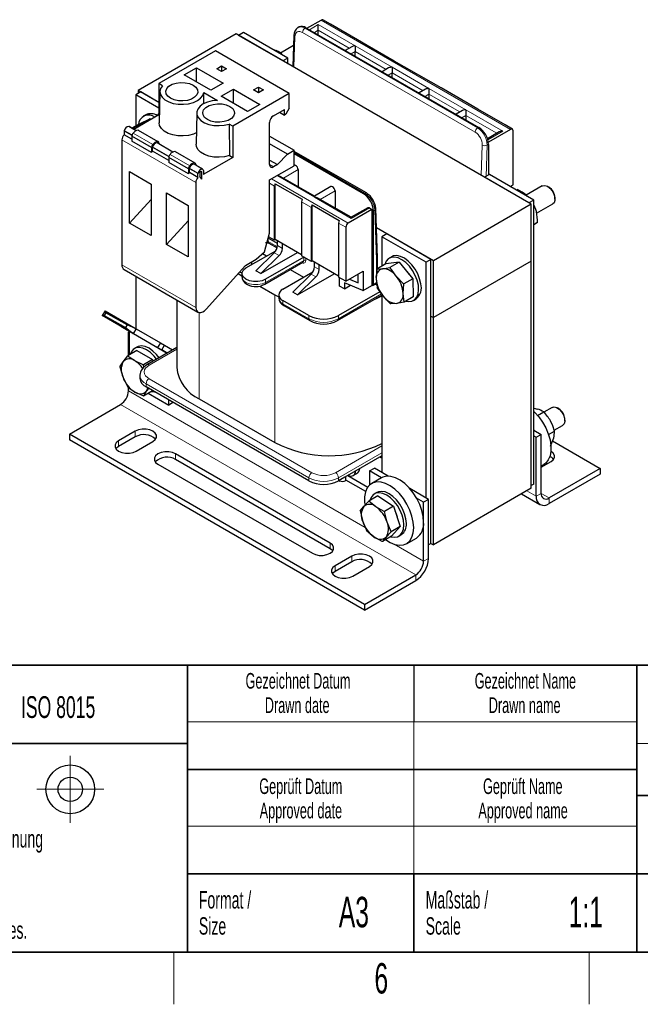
# Model space of a CAD drawing. Header units: millimetres. Extents: x 5 to 418, y 2 to 292.
# Tile 4 of 7: x 247 to 318, y 6 to 119. Entities that reach past the tile are written whole.
import ezdxf

# ---------------------------------------------------------------- set-up
doc = ezdxf.new("R2010")
doc.units = ezdxf.units.MM
doc.layers.add('SLD-0', color=7, linetype='Continuous')
doc.styles.add('SLDTEXTSTYLE0', font='TXT', dxfattribs={"width": 0.605})

# ---------------------------------------------------------------- blocks, each defined once
blk = doc.blocks.new('SW_NOTE_0_4')
at = {"layer": 'SLD-0', "color": 0, "char_height": 1.8, "attachment_point": 2, "style": 'SLDTEXTSTYLE0'}
for s, insert in [('Gezeichnet Name', (9.7, 2.32)), ('Drawn name', (9.62, -0.48))]:
    blk.add_mtext(s, dxfattribs=dict(at, insert=insert))
blk = doc.blocks.new('SW_NOTE_0_5')
at = {"layer": 'SLD-0', "color": 0, "char_height": 1.8, "attachment_point": 2, "style": 'SLDTEXTSTYLE0'}
for s, insert in [('Gezeichnet Datum', (10.04, 2.32)), ('Drawn date', (9.95, -0.48))]:
    blk.add_mtext(s, dxfattribs=dict(at, insert=insert))
blk = doc.blocks.new('SW_NOTE_0_6')
at = {"layer": 'SLD-0', "color": 0, "char_height": 2, "attachment_point": 1, "style": 'SLDTEXTSTYLE0'}
for s, insert in [('Maßstab /', (0, 2.58)), ('Scale', (0, -0.42))]:
    blk.add_mtext(s, dxfattribs=dict(at, insert=insert))
blk = doc.blocks.new('SW_NOTE_0_7')
at = {"layer": 'SLD-0', "color": 0, "char_height": 1.8, "attachment_point": 2, "style": 'SLDTEXTSTYLE0'}
for s, insert in [('Geprüft Datum', (7.96, 2.32)), ('Approved date', (7.97, -0.48))]:
    blk.add_mtext(s, dxfattribs=dict(at, insert=insert))
blk = doc.blocks.new('SW_NOTE_0_8')
at = {"layer": 'SLD-0', "color": 0, "char_height": 2, "attachment_point": 1, "style": 'SLDTEXTSTYLE0'}
for s, insert in [('Format /', (0, 2.58)), ('Size', (0, -0.42))]:
    blk.add_mtext(s, dxfattribs=dict(at, insert=insert))
blk = doc.blocks.new('SW_NOTE_0_9')
at = {"layer": 'SLD-0', "color": 0, "char_height": 2, "attachment_point": 1, "style": 'SLDTEXTSTYLE0'}
for s, insert in [('Keine Maße aus der Zeichnung', (0, 2.58)), ('abnehmen. / Do not scale.', (0, -0.92)), ('Alle Maße in Millimeter. /', (0, -4.42)), ('All dimensions in millimetres.', (0, -7.92))]:
    blk.add_mtext(s, dxfattribs=dict(at, insert=insert))
blk = doc.blocks.new('SW_NOTE_0_14')
at = {"layer": 'SLD-0', "color": 0, "char_height": 1.8, "attachment_point": 2, "style": 'SLDTEXTSTYLE0'}
for s, insert in [('Geprüft Name', (7.62, 2.32)), ('Approved name', (7.65, -0.48))]:
    blk.add_mtext(s, dxfattribs=dict(at, insert=insert))

msp = doc.modelspace()

# ---------------------------------------------------------------- linework, layer by layer
at = {"color": 7, "linetype": 'Continuous', "lineweight": 25}
for p, q in [((280.057, 118.255), (281.698, 119.202)), ((282.746, 118.732), (281.898, 119.222)), ((279.144, 118.4), (278.989, 118.31)), ((279.944, 118.321), (299.8, 106.858)), ((281.358, 117.504), (281.358, 118.027)), ((285.856, 116.937), (282.744, 118.733)), ((271.911, 117.602), (260.654, 111.103)), ((305.853, 98.008), (271.911, 117.602)), ((272.76, 117.765), (272.194, 117.438)), ((277.285, 114.499), (272.194, 117.438)), ((277.851, 114.826), (272.76, 117.765)), ((278.541, 117.427), (278.429, 113.839)), ((286.989, 116.283), (285.858, 116.936)), ((269.536, 115.644), (263.03, 111.889)), ((278.021, 110.746), (269.536, 115.644)), ((278.505, 116.262), (277.005, 115.396)), ((285.201, 116.135), (284.466, 115.71)), ((285.601, 115.055), (285.601, 115.577)), ((290.098, 114.488), (286.987, 116.284)), ((277.269, 115.162), (277.286, 115.172)), ((277.851, 114.826), (277.285, 114.499)), ((277.851, 114.173), (277.851, 114.826)), ((291.232, 113.834), (290.1, 114.487)), ((265.941, 112.883), (267.358, 113.701)), ((267.358, 113.701), (270.412, 111.938)), ((267.358, 112.065), (267.358, 113.701)), ((269.677, 113.603), (270.243, 113.93)), ((270.243, 113.277), (269.677, 113.603)), ((270.243, 113.93), (270.808, 113.603)), ((270.243, 113.93), (270.243, 113.277)), ((270.808, 113.603), (270.243, 113.277)), ((289.444, 113.686), (288.708, 113.261)), ((294.341, 112.039), (291.23, 113.835)), ((268.995, 111.12), (265.941, 112.883)), ((289.844, 112.606), (289.844, 113.128)), ((263.03, 109.731), (260.654, 111.103)), ((260.654, 111.103), (260.654, 110.776)), ((263.442, 111.651), (263.03, 111.889)), ((263.03, 111.889), (263.03, 108.296)), ((263.138, 110.976), (263.061, 107.384)), ((270.412, 111.938), (268.995, 111.12)), ((270.183, 110.434), (271.6, 111.252)), ((271.6, 111.252), (274.655, 109.488)), ((271.6, 109.616), (271.6, 111.252)), ((273.92, 111.154), (274.485, 111.48)), ((274.485, 110.827), (273.92, 111.154)), ((274.485, 111.48), (275.051, 111.154)), ((274.485, 111.48), (274.485, 110.827)), ((275.051, 111.154), (274.485, 110.827)), ((293.686, 111.236), (292.951, 110.812)), ((295.474, 111.385), (294.343, 112.038)), ((298.584, 109.59), (295.472, 111.386)), ((260.937, 110.94), (260.371, 110.613)), ((260.371, 110.613), (260.371, 107.012)), ((263.03, 109.078), (260.371, 110.613)), ((263.03, 109.731), (260.937, 110.94)), ((268.18, 110.875), (269.76, 109.963)), ((268.206, 109.556), (268.18, 110.875)), ((273.238, 108.67), (270.183, 110.434)), ((278.021, 110.746), (271.515, 106.99)), ((278.021, 109.047), (278.021, 110.746)), ((294.086, 110.679), (294.086, 110.157)), ((274.655, 109.488), (273.238, 108.67)), ((276.211, 108.198), (277.455, 108.917)), ((277.455, 108.263), (277.455, 108.917)), ((278.021, 109.047), (277.625, 108.361)), ((297.929, 108.787), (297.194, 108.363)), ((299.717, 108.935), (298.586, 109.588)), ((302.826, 107.14), (299.715, 108.936)), ((263.03, 108.296), (260.138, 106.626)), ((262.022, 107.832), (260.696, 107.199)), ((262.022, 107.832), (260.978, 107.23)), ((261.517, 108.302), (261.234, 108.139)), ((262.022, 107.832), (262.1, 107.759)), ((263.03, 108.296), (263.08, 108.267)), ((267.38, 108.527), (267.303, 104.934)), ((276.889, 108.59), (277.455, 108.263)), ((277.625, 108.361), (277.455, 108.263)), ((298.329, 108.23), (298.329, 107.707)), ((259.941, 105.948), (259.044, 106.466)), ((260.405, 106.472), (259.598, 106.938)), ((260.696, 107.199), (259.921, 106.752)), ((259.95, 106.734), (260.227, 106.862)), ((260.227, 106.862), (260.978, 107.23)), ((260.654, 106.521), (260.64, 106.523)), ((262.964, 105.201), (260.701, 106.507)), ((261.043, 107.148), (260.978, 107.23)), ((271.515, 106.99), (271.104, 107.228)), ((271.104, 107.228), (271.161, 103.602)), ((271.515, 106.99), (271.515, 103.397)), ((275.758, 102.58), (275.758, 107.414)), ((303.477, 106.63), (300.912, 105.149)), ((303.677, 106.649), (302.828, 107.139)), ((303.76, 100.261), (303.76, 106.466)), ((258.788, 105.42), (258.788, 91.048)), ((259.042, 106.432), (259.042, 105.994)), ((259.919, 105.487), (259.042, 105.994)), ((262.182, 104.545), (259.919, 105.851)), ((259.919, 105.851), (259.919, 105.28)), ((275.758, 105.862), (278.587, 104.23)), ((302.172, 106.338), (300.811, 105.553)), ((262.182, 103.974), (259.919, 105.28)), ((262.182, 104.545), (262.182, 103.974)), ((262.295, 104.116), (262.295, 104.554)), ((264.184, 103.499), (262.297, 104.588)), ((264.647, 104.023), (262.851, 105.06)), ((262.902, 105.216), (262.917, 105.215)), ((263.03, 105.054), (263.03, 104.956)), ((277.818, 103.786), (275.758, 104.975)), ((277.818, 103.786), (278.587, 104.23)), ((278.587, 102.45), (278.587, 104.23)), ((300.931, 104.899), (300.931, 101.371)), ((264.162, 103.038), (262.295, 104.116)), ((266.424, 102.096), (264.162, 103.402)), ((264.162, 103.402), (264.162, 102.831)), ((264.897, 104.072), (264.882, 104.074)), ((267.207, 102.751), (264.944, 104.058)), ((271.515, 103.397), (268.206, 101.487)), ((271.161, 103.602), (271.515, 103.397)), ((275.758, 103.103), (276.663, 102.58)), ((277.818, 103.786), (276.663, 102.58)), ((286.886, 99.308), (278.587, 104.099)), ((286.563, 99.217), (278.587, 103.821)), ((266.424, 101.524), (264.162, 102.831)), ((266.424, 102.096), (266.424, 101.524)), ((266.537, 101.667), (266.537, 102.105)), ((267.529, 101.567), (266.539, 102.139)), ((268.083, 102.039), (267.093, 102.611)), ((267.145, 102.767), (267.16, 102.766)), ((267.273, 102.605), (267.273, 102.507)), ((275.758, 100.817), (278.587, 102.45)), ((276.663, 102.58), (276.211, 102.319)), ((279.039, 101.992), (279.039, 100.038)), ((259.664, 101.774), (262.153, 100.337)), ((259.664, 95.842), (259.664, 101.774)), ((267.527, 101.095), (266.537, 101.667)), ((267.527, 101.095), (267.527, 101.534)), ((267.725, 101.629), (267.725, 101.209)), ((267.952, 100.887), (267.725, 101.209)), ((267.952, 100.887), (267.952, 101.76)), ((268.15, 101.893), (268.15, 101.52)), ((275.758, 94.676), (275.758, 100.817)), ((280.906, 98.96), (277.063, 101.178)), ((301.044, 101.437), (300.479, 101.11)), ((305.57, 98.171), (300.479, 101.11)), ((306.135, 98.498), (301.044, 101.437)), ((262.153, 100.337), (262.153, 94.405)), ((267.273, 100.521), (267.273, 86.149)), ((276.324, 93.893), (276.324, 100.098)), ((276.409, 100.38), (279.52, 98.584)), ((276.409, 93.942), (276.409, 100.38)), ((282.799, 100.053), (280.906, 98.96)), ((303.421, 100.065), (303.76, 100.261)), ((304.169, 99.633), (304.274, 99.693)), ((307.116, 100.122), (305.269, 99.056)), ((307.889, 99.962), (307.716, 100.063)), ((259.664, 95.842), (262.153, 98.561)), ((263.907, 99.325), (266.396, 97.888)), ((263.907, 93.393), (263.907, 99.325)), ((285.148, 96.511), (281.306, 98.729)), ((283.282, 99.543), (283.282, 97.588)), ((305.427, 98.907), (305.289, 99.04)), ((308.564, 98.593), (308.564, 98.793)), ((266.396, 97.888), (266.396, 91.956)), ((279.435, 98.302), (279.435, 92.096)), ((280.566, 91.443), (280.566, 97.649)), ((280.651, 97.931), (283.763, 96.135)), ((280.651, 91.492), (280.651, 97.931)), ((287.524, 97.42), (284.809, 95.853)), ((287.042, 97.604), (285.148, 96.511)), ((287.242, 97.584), (287.524, 97.42)), ((287.524, 97.42), (287.524, 88.669)), ((288.151, 91.805), (287.965, 97.523)), ((305.853, 98.008), (294.595, 91.509)), ((306.135, 98.498), (305.57, 98.171)), ((305.853, 91.475), (305.853, 98.008)), ((306.135, 65.836), (306.135, 98.498)), ((306.457, 96.97), (308.316, 98.044)), ((287.694, 88.824), (287.694, 97.257)), ((262.153, 94.405), (259.664, 95.842)), ((263.907, 93.393), (266.396, 96.112)), ((283.678, 95.853), (283.678, 89.647)), ((284.526, 95.363), (284.526, 89.157)), ((294.595, 91.509), (288.038, 95.295)), ((306.135, 95.692), (306.561, 95.937)), ((275.193, 92.558), (275.758, 94.676)), ((276.663, 93.5), (275.607, 94.11)), ((276.324, 93.893), (275.652, 94.28)), ((289.221, 94.612), (288.656, 94.285)), ((288.656, 94.285), (288.656, 90.893)), ((293.747, 91.346), (288.656, 94.285)), ((294.313, 91.672), (289.221, 94.612)), ((266.396, 91.956), (263.907, 93.393)), ((275.306, 93.626), (275.457, 93.613)), ((275.688, 93.529), (276.619, 92.991)), ((276.409, 93.942), (276.324, 93.893)), ((279.435, 92.194), (276.409, 93.942)), ((276.663, 93.269), (276.663, 93.795)), ((277.229, 92.942), (277.229, 93.468)), ((273.043, 90.692), (276.475, 92.673)), ((274.174, 90.365), (276.284, 92.433)), ((274.231, 91.704), (275.193, 92.558)), ((274.74, 90.039), (278.955, 92.472)), ((274.74, 90.039), (276.85, 92.106)), ((274.944, 92.337), (275.419, 92.063)), ((279.69, 91.916), (275.306, 89.385)), ((280.566, 91.443), (279.435, 92.096)), ((288.151, 90.601), (288.151, 91.801)), ((289.801, 91.974), (289.519, 91.811)), ((268.48, 85.958), (272.986, 90.986)), ((272.986, 90.986), (274.231, 91.704)), ((273.721, 91.083), (273.721, 91.41)), ((275.206, 88.806), (279.59, 91.337)), ((280.651, 91.492), (280.566, 91.443)), ((283.678, 89.745), (280.651, 91.492)), ((280.906, 91.345), (280.651, 91.492)), ((280.906, 90.819), (280.906, 91.345)), ((281.472, 90.493), (281.472, 91.019)), ((289.114, 91.158), (288.071, 90.555)), ((288.071, 90.555), (288.749, 90.603)), ((288.749, 90.603), (289.603, 90.753)), ((290.647, 91.355), (289.114, 91.158)), ((290.647, 91.355), (289.603, 90.753)), ((290.647, 91.355), (292.225, 89.453)), ((294.313, 91.672), (293.747, 91.346)), ((293.747, 64.237), (293.747, 91.346)), ((294.313, 59.011), (294.313, 91.672)), ((294.595, 84.977), (294.595, 91.509)), ((305.853, 91.475), (294.595, 84.977)), ((305.853, 65.346), (305.853, 91.475)), ((259.036, 90.498), (267.521, 85.6)), ((260.371, 89.727), (260.371, 83.721)), ((272.137, 90.039), (272.574, 89.786)), ((272.574, 90.039), (272.574, 89.679)), ((274.74, 90.039), (274.174, 90.365)), ((277.285, 88.242), (280.717, 90.224)), ((278.133, 90.496), (279.661, 89.614)), ((278.417, 87.916), (280.526, 89.984)), ((278.983, 87.589), (283.197, 90.022)), ((278.983, 87.589), (281.092, 89.657)), ((284.526, 89.157), (283.678, 89.647)), ((283.791, 88.602), (283.791, 89.582)), ((284.526, 89.157), (286.506, 90.3)), ((285.94, 88.979), (285.94, 89.974)), ((286.506, 90.3), (286.506, 88.081)), ((288.071, 90.555), (288.006, 89.455)), ((274.634, 88.597), (276.38, 87.589)), ((284.357, 88.275), (283.791, 88.602)), ((286.479, 88.091), (284.357, 88.994)), ((284.357, 88.994), (284.357, 88.275)), ((284.357, 88.275), (285.073, 88.689)), ((284.948, 89.401), (285.94, 88.979)), ((286.506, 88.081), (287.524, 88.669)), ((287.628, 88.678), (287.967, 88.874)), ((287.906, 88.838), (288.085, 88.735)), ((288.006, 89.455), (288.116, 88.456)), ((291.116, 87.75), (291.181, 88.85)), ((292.225, 89.453), (291.181, 88.85)), ((292.225, 89.453), (292.27, 87.353)), ((276.38, 87.589), (276.817, 87.354)), ((276.817, 87.589), (276.817, 87.23)), ((278.983, 87.589), (278.417, 87.916)), ((283.578, 84.626), (288.656, 87.558)), ((288.449, 87.96), (283.678, 85.205)), ((288.656, 87.676), (288.656, 67.176)), ((291.226, 86.75), (291.116, 87.75)), ((292.27, 87.353), (291.226, 86.75)), ((265.091, 87.003), (265.091, 79.226)), ((280.284, 85.205), (277.285, 86.936)), ((277.385, 86.357), (280.383, 84.626)), ((290.372, 86.601), (289.694, 86.553)), ((291.226, 86.75), (290.372, 86.601)), ((292.318, 86.961), (292.601, 87.124)), ((256.837, 85.762), (256.517, 85.207)), ((256.517, 85.207), (256.753, 85.234)), ((260.081, 83.15), (256.517, 85.207)), ((259.317, 83.591), (256.517, 85.207)), ((256.932, 85.544), (256.753, 85.234)), ((256.753, 85.234), (259.186, 83.83)), ((256.837, 85.762), (260.401, 83.704)), ((256.932, 85.544), (256.837, 85.762)), ((259.365, 84.14), (256.932, 85.544)), ((294.313, 85.14), (294.595, 84.977)), ((294.595, 58.848), (294.595, 84.977)), ((259.636, 83.406), (258.836, 83.868)), ((258.836, 83.868), (259.317, 83.591)), ((258.836, 83.868), (258.836, 83.868)), ((259.365, 84.14), (259.186, 83.83)), ((259.186, 83.83), (260.081, 83.15)), ((260.401, 83.704), (259.365, 84.14)), ((259.636, 83.406), (259.523, 83.341)), ((259.523, 80.622), (259.523, 83.341)), ((259.636, 83.275), (259.523, 83.341)), ((259.636, 83.406), (263.993, 80.891)), ((259.636, 80.687), (259.636, 83.406)), ((260.401, 83.704), (260.081, 83.15)), ((260.081, 83.15), (262.881, 81.533)), ((260.401, 83.704), (263.201, 82.087)), ((260.499, 81.585), (260.216, 81.422)), ((263.201, 82.087), (262.881, 81.533)), ((262.881, 81.533), (263.362, 81.256)), ((263.201, 82.087), (263.682, 81.81)), ((263.362, 81.256), (263.682, 81.81)), ((263.682, 81.81), (264.614, 81.271)), ((258.911, 79.889), (259.448, 80.579)), ((260.492, 81.181), (259.448, 80.579)), ((260.492, 81.181), (262.288, 80.144)), ((265.091, 81.526), (261.659, 79.544)), ((263.993, 80.891), (263.362, 81.256)), ((264.614, 81.271), (264.614, 81.25)), ((258.55, 79.301), (258.911, 79.889)), ((258.55, 79.301), (258.911, 78.093)), ((262.288, 80.144), (261.244, 79.542)), ((261.318, 79.295), (261.244, 79.542)), ((262.288, 80.144), (262.363, 79.951)), ((260.856, 78.345), (260.856, 77.985)), ((258.911, 78.093), (259.448, 76.986)), ((280.284, 66.196), (261.559, 77.006)), ((259.523, 76.547), (259.523, 76.925)), ((262.288, 76.552), (261.244, 75.949)), ((261.606, 76.537), (261.244, 75.949)), ((261.843, 76.842), (261.606, 76.537)), ((261.807, 76.274), (264.162, 74.915)), ((262.288, 76.552), (262.305, 76.575)), ((252.735, 71.583), (258.618, 74.979)), ((264.162, 74.915), (264.162, 75.503)), ((264.614, 75.176), (264.162, 74.915)), ((264.614, 75.242), (264.614, 75.176)), ((267.669, 75.634), (276.38, 70.605)), ((306.135, 74.55), (306.547, 74.46)), ((306.57, 73.721), (307.279, 74.13)), ((308.247, 74.646), (307.304, 74.101)), ((309.021, 74.486), (308.847, 74.586)), ((308.496, 72.019), (309.447, 72.567)), ((309.696, 73.117), (309.696, 73.317)), ((286.676, 51.989), (252.735, 71.583)), ((252.735, 71.583), (252.735, 70.93)), ((260.315, 71.91), (258.392, 70.799)), ((306.135, 72.088), (306.175, 72.019)), ((306.135, 72.042), (306.984, 71.552)), ((306.135, 71.388), (306.418, 71.225)), ((306.418, 71.225), (306.984, 71.552)), ((306.984, 64.758), (306.984, 71.552)), ((307.829, 71.515), (308.53, 71.92)), ((286.676, 51.336), (252.735, 70.93)), ((260.315, 71.256), (258.392, 70.146)), ((260.428, 69.624), (262.351, 70.734)), ((306.418, 64.432), (306.418, 71.225)), ((308.288, 70.797), (313.772, 67.632)), ((282.716, 59.043), (264.954, 69.297)), ((262.917, 68.122), (280.68, 57.867)), ((282.716, 58.39), (264.954, 68.644)), ((288.656, 69.07), (284.413, 66.621)), ((288.656, 68.809), (288.429, 68.939)), ((306.984, 67.762), (308.115, 68.415)), ((306.984, 67.912), (307.287, 68.087)), ((284.752, 66.816), (287.055, 65.487)), ((285.381, 66.806), (285.777, 67.034)), ((287.242, 67.339), (287.807, 67.666)), ((288.616, 66.546), (287.242, 67.339)), ((287.242, 67.339), (287.242, 65.706)), ((289.403, 66.745), (287.807, 67.666)), ((313.772, 67.632), (307.889, 64.235)), ((313.772, 66.979), (307.889, 63.582)), ((313.772, 67.632), (313.772, 66.979)), ((284.413, 66.621), (283.678, 66.196)), ((283.734, 66.229), (283.847, 66.164)), ((286.806, 64.978), (284.526, 66.294)), ((284.53, 66.327), (284.53, 66.689)), ((288.636, 66.558), (287.504, 65.904)), ((306.135, 65.836), (305.853, 65.673)), ((288.104, 64.865), (287.822, 64.702)), ((294.03, 64.073), (291.869, 65.321)), ((305.853, 65.346), (294.595, 58.848)), ((304.734, 64.7), (306.849, 63.479)), ((286.579, 63.248), (287.174, 63.863)), ((288.218, 64.465), (287.174, 63.863)), ((288.218, 64.465), (290.009, 63.274)), ((293.464, 63.747), (292.656, 64.214)), ((294.03, 64.073), (293.464, 63.747)), ((293.464, 56.953), (293.464, 63.747)), ((294.03, 57.28), (294.03, 64.073)), ((286.16, 62.735), (286.579, 63.248)), ((286.16, 62.735), (286.461, 61.525)), ((290.009, 63.274), (288.965, 62.671)), ((289.266, 61.461), (288.965, 62.671)), ((290.009, 63.274), (290.786, 60.955)), ((286.461, 61.525), (286.938, 60.416)), ((289.743, 60.353), (289.266, 61.461)), ((289.743, 60.353), (289.148, 59.738)), ((290.786, 60.955), (289.743, 60.353)), ((289.773, 59.828), (290.786, 60.955)), ((289.773, 59.828), (288.729, 59.225)), ((289.148, 59.738), (288.729, 59.225)), ((290.621, 59.852), (290.904, 60.015)), ((291.504, 58.976), (292.635, 59.629)), ((294.313, 59.011), (294.03, 58.848)), ((294.313, 59.011), (294.595, 58.848)), ((285.205, 57.541), (283.282, 56.431)), ((285.205, 56.888), (283.282, 55.777)), ((285.318, 55.255), (287.242, 56.365)), ((286.676, 51.989), (292.559, 55.386)), ((286.676, 51.336), (292.559, 54.732)), ((286.676, 51.989), (286.676, 51.336))]:
    msp.add_line(p, q, dxfattribs=at)
at = {"color": 7, "linetype": 'Continuous', "lineweight": 18}
for p, q in [((281.698, 119.202), (303.477, 106.63)), ((279.538, 117.772), (299.394, 106.309)), ((279.821, 118.25), (279.944, 118.321)), ((299.676, 106.787), (279.821, 118.25)), ((281.358, 118.68), (280.34, 118.092)), ((281.358, 118.027), (280.906, 117.765)), ((285.601, 116.231), (281.358, 118.68)), ((284.918, 115.972), (281.358, 118.027)), ((278.55, 113.77), (278.659, 117.264)), ((285.601, 115.577), (285.149, 115.316)), ((289.844, 113.781), (285.601, 116.231)), ((289.161, 113.522), (285.601, 115.577)), ((294.086, 111.332), (289.844, 113.781)), ((289.844, 113.128), (289.391, 112.867)), ((293.403, 111.073), (289.844, 113.128)), ((298.329, 108.883), (294.086, 111.332)), ((293.634, 110.418), (294.086, 110.679)), ((297.646, 108.624), (294.086, 110.679)), ((302.572, 106.434), (298.329, 108.883)), ((297.877, 107.969), (298.329, 108.23)), ((301.889, 106.175), (298.329, 108.23)), ((259.575, 106.948), (260.401, 106.47)), ((262.902, 105.216), (260.64, 106.523)), ((260.654, 106.521), (262.917, 105.215)), ((299.8, 106.858), (299.676, 106.787)), ((267.273, 100.521), (258.788, 105.42)), ((259.932, 105.918), (259.042, 106.432)), ((262.331, 104.881), (260.068, 106.187)), ((300.848, 105.439), (302.572, 106.434)), ((264.175, 103.469), (262.295, 104.554)), ((262.827, 105.07), (264.644, 104.021)), ((300.211, 104.822), (300.102, 101.327)), ((300.777, 104.81), (300.665, 101.218)), ((300.931, 104.899), (300.777, 104.81)), ((266.573, 102.432), (264.311, 103.738)), ((267.145, 102.767), (264.882, 104.074)), ((264.897, 104.072), (267.16, 102.766)), ((278.587, 103.964), (286.686, 99.288)), ((267.527, 101.534), (266.537, 102.105)), ((267.07, 102.621), (268.06, 102.049)), ((275.758, 102.58), (276.211, 102.319)), ((277.346, 101.015), (279.039, 101.992)), ((267.952, 101.76), (267.882, 101.8)), ((268.15, 101.52), (268.206, 101.487)), ((284.809, 95.853), (275.984, 100.947)), ((276.607, 101.307), (276.663, 101.274)), ((276.663, 101.274), (280.906, 98.825)), ((276.324, 100.098), (275.758, 100.425)), ((280.906, 98.825), (285.148, 96.375)), ((281.589, 98.566), (283.282, 99.543)), ((286.686, 99.288), (286.563, 99.217)), ((280.566, 97.649), (279.435, 98.302)), ((285.148, 96.375), (287.242, 97.584)), ((287.694, 97.257), (287.849, 97.346)), ((288.033, 91.633), (287.849, 97.346)), ((283.678, 95.853), (284.526, 95.363)), ((275.588, 94.04), (275.588, 93.749)), ((275.595, 93.551), (275.461, 93.614)), ((275.494, 93.637), (275.779, 93.507)), ((275.588, 93.749), (275.52, 93.784)), ((276.652, 93.135), (275.588, 93.749)), ((275.843, 93.426), (275.595, 93.551)), ((275.842, 93.44), (275.843, 93.426)), ((276.616, 92.98), (275.843, 93.426)), ((277.229, 92.942), (276.663, 93.269)), ((276.85, 92.106), (276.284, 92.433)), ((279.69, 91.557), (279.69, 91.916)), ((279.916, 91.819), (279.916, 91.557)), ((267.273, 86.149), (258.788, 91.048)), ((279.69, 91.557), (275.306, 89.026)), ((281.472, 90.493), (280.906, 90.819)), ((288.033, 89.925), (288.033, 91.633)), ((281.092, 89.657), (280.526, 89.984)), ((275.306, 89.026), (275.306, 89.385)), ((288.033, 89.02), (287.694, 88.824)), ((276.38, 87.589), (276.38, 70.605)), ((283.678, 84.846), (288.633, 87.707)), ((277.285, 86.936), (277.285, 86.577)), ((277.285, 86.577), (280.284, 84.846)), ((267.669, 85.549), (267.669, 75.634)), ((280.284, 84.846), (280.284, 85.205)), ((283.678, 84.846), (283.678, 85.205)), ((265.091, 81.363), (261.899, 79.52)), ((261.559, 77.365), (280.284, 66.556)), ((261.559, 77.365), (261.559, 77.006)), ((261.899, 77.953), (280.623, 67.143)), ((286.764, 60.821), (259.523, 76.547)), ((292.559, 55.386), (258.618, 74.979)), ((260.315, 71.91), (260.315, 71.256)), ((258.392, 70.799), (258.392, 70.146)), ((283.338, 67.143), (288.656, 70.213)), ((264.954, 69.297), (264.954, 68.644)), ((283.678, 66.556), (288.656, 69.429)), ((280.284, 66.556), (280.284, 66.196)), ((283.678, 66.556), (283.678, 66.196)), ((283.847, 66.294), (283.847, 66.164)), ((305.343, 65.052), (306.418, 64.432)), ((306.418, 64.432), (306.984, 64.758)), ((306.984, 64.758), (307.889, 64.235)), ((307.889, 64.235), (307.889, 63.582)), ((282.716, 59.043), (282.716, 58.39)), ((293.464, 56.953), (290.066, 58.915)), ((285.205, 57.541), (285.205, 56.888)), ((293.464, 56.953), (294.03, 57.28)), ((283.282, 56.431), (283.282, 55.777)), ((292.559, 54.732), (292.559, 55.386))]:
    msp.add_line(p, q, dxfattribs=at)
at = {"color": 7, "linetype": 'Continuous', "lineweight": 18, "flags": 128}
for points in [[(278.659, 117.264), (278.73, 117.597), (278.815, 117.731), (278.929, 117.826), (279.067, 117.877), (279.224, 117.882), (279.538, 117.772)], [(275.59, 93.576), (275.591, 93.573), (275.595, 93.551)], [(279.916, 91.557), (279.884, 91.383), (279.842, 91.313), (279.783, 91.264), (279.712, 91.238), (279.63, 91.236), (279.463, 91.296)], [(272.574, 89.679), (272.594, 89.535), (272.749, 89.26), (273.043, 89.026), (273.448, 88.856), (273.924, 88.767), (274.424, 88.767), (274.901, 88.856), (275.306, 89.026)], [(261.899, 79.52), (261.494, 79.177), (261.376, 78.961), (261.336, 78.736), (261.376, 78.512), (261.494, 78.296), (261.899, 77.953)]]:
    msp.add_lwpolyline(points, dxfattribs=at)
at = {"color": 7, "linetype": 'Continuous', "lineweight": 25, "flags": 128}
for points in [[(281.358, 118.027), (281.358, 118.088), (281.358, 118.158), (281.358, 118.234), (281.358, 118.313), (281.358, 118.393), (281.358, 118.473), (281.358, 118.548), (281.358, 118.618), (281.358, 118.68)], [(276.029, 115.877), (276.035, 115.876), (276.53, 115.68)], [(285.601, 116.231), (285.601, 116.169), (285.601, 116.099), (285.601, 116.023), (285.601, 115.944), (285.601, 115.864), (285.601, 115.784), (285.601, 115.709), (285.601, 115.639), (285.601, 115.577)], [(277.939, 114.105), (277.902, 114.186), (277.851, 114.277)], [(289.844, 113.781), (289.844, 113.711), (289.844, 113.631), (289.844, 113.545), (289.844, 113.455), (289.844, 113.365), (289.844, 113.278), (289.844, 113.198), (289.844, 113.128)], [(263.442, 111.651), (263.22, 111.329), (263.138, 110.985), (263.198, 110.64), (263.398, 110.313), (263.727, 110.022), (264.165, 109.785), (264.688, 109.614), (265.266, 109.519), (265.866, 109.506), (266.455, 109.575), (266.999, 109.723), (267.467, 109.941), (267.832, 110.216), (268.074, 110.534), (268.18, 110.875)], [(264.36, 110.207), (264.046, 110.449), (263.863, 110.732), (263.825, 111.034), (263.937, 111.329), (264.188, 111.594), (264.558, 111.808), (265.018, 111.953), (265.529, 112.017), (266.052, 111.996), (266.542, 111.89), (266.962, 111.709), (267.276, 111.467), (267.459, 111.184), (267.496, 110.882), (267.385, 110.587), (267.134, 110.321), (266.763, 110.108), (266.304, 109.963), (265.792, 109.898), (265.27, 109.92), (264.779, 110.026), (264.36, 110.207)], [(294.086, 111.332), (294.086, 111.262), (294.086, 111.182), (294.086, 111.096), (294.086, 111.005), (294.086, 110.915), (294.086, 110.829), (294.086, 110.749), (294.086, 110.679)], [(269.76, 109.963), (269.168, 109.902), (268.618, 109.762), (268.141, 109.551), (267.764, 109.281), (267.508, 108.967), (267.388, 108.628), (267.411, 108.281), (267.575, 107.947), (267.871, 107.645), (268.282, 107.392), (268.786, 107.203), (269.352, 107.087), (269.95, 107.052), (270.545, 107.1), (271.104, 107.228)], [(268.602, 107.758), (268.288, 108), (268.105, 108.283), (268.068, 108.584), (268.179, 108.88), (268.43, 109.145), (268.801, 109.359), (269.26, 109.504), (269.772, 109.568), (270.294, 109.547), (270.785, 109.441), (271.204, 109.26), (271.518, 109.018), (271.701, 108.734), (271.739, 108.433), (271.627, 108.137), (271.376, 107.872), (271.006, 107.658), (270.546, 107.513), (270.035, 107.449), (269.512, 107.471), (269.021, 107.576), (268.602, 107.758)], [(298.329, 108.883), (298.329, 108.821), (298.329, 108.751), (298.329, 108.676), (298.329, 108.597), (298.329, 108.516), (298.329, 108.437), (298.329, 108.361), (298.329, 108.291), (298.329, 108.23)], [(259.598, 106.938), (259.595, 106.94), (259.575, 106.948)], [(260.007, 106.702), (260.086, 106.774), (260.227, 106.862)], [(260.701, 106.507), (260.679, 106.517), (260.654, 106.521)], [(267.331, 106.215), (266.992, 106.076), (266.429, 105.931), (265.823, 105.867), (265.208, 105.887), (264.618, 105.99), (264.087, 106.17), (263.644, 106.418), (263.314, 106.718), (263.117, 107.055), (263.061, 107.384)], [(262.851, 105.06), (262.847, 105.062), (262.827, 105.07)], [(271.161, 103.602), (270.59, 103.468), (269.98, 103.416), (269.367, 103.447), (268.783, 103.561), (268.262, 103.752), (267.834, 104.007), (267.521, 104.314), (267.343, 104.655), (267.303, 104.934)], [(264.944, 104.058), (264.922, 104.067), (264.897, 104.072)], [(267.093, 102.611), (267.09, 102.613), (267.07, 102.621)], [(279.039, 101.992), (279.018, 102.13), (278.956, 102.271), (278.864, 102.395), (278.756, 102.482), (278.648, 102.52), (278.587, 102.515)], [(267.726, 101.641), (267.744, 101.678), (267.767, 101.713), (267.793, 101.744), (267.821, 101.769), (267.851, 101.788), (267.88, 101.799), (267.907, 101.803), (267.931, 101.798)], [(276.663, 101.274), (276.663, 101.331), (276.663, 101.339)], [(283.282, 99.543), (283.26, 99.68), (283.199, 99.822), (283.107, 99.946), (282.999, 100.033), (282.891, 100.071), (282.799, 100.053)], [(307.116, 100.122), (307.154, 100.142), (307.405, 100.174), (307.694, 100.075), (307.986, 99.856), (308.245, 99.544), (308.44, 99.176), (308.547, 98.797), (308.555, 98.453), (308.461, 98.184), (308.316, 98.044)], [(280.906, 98.825), (280.906, 98.882), (280.906, 98.925), (280.906, 98.951), (280.906, 98.96)], [(306.433, 97.162), (306.367, 97.409), (306.135, 97.964)], [(285.148, 96.511), (285.148, 96.502), (285.148, 96.476), (285.148, 96.433), (285.148, 96.375)], [(306.561, 95.937), (306.556, 96.178), (306.433, 97.162)], [(306.561, 95.937), (306.364, 95.794), (306.091, 95.607)], [(275.474, 93.611), (275.565, 93.586), (275.691, 93.527)], [(279.722, 91.931), (279.714, 91.928), (279.69, 91.916)], [(292.862, 88.701), (292.729, 89.266), (292.505, 89.837), (292.202, 90.386), (291.835, 90.884), (291.421, 91.307), (290.982, 91.634), (290.54, 91.849), (290.117, 91.939), (289.735, 91.902), (289.411, 91.738), (289.163, 91.457), (289.01, 91.098)], [(293.145, 88.864), (293.012, 89.429), (292.788, 90), (292.485, 90.549), (292.117, 91.047), (291.704, 91.471), (291.265, 91.798), (290.823, 92.012), (290.4, 92.103), (290.017, 92.065), (289.801, 91.974)], [(275.306, 89.385), (274.901, 89.216), (274.424, 89.126), (273.924, 89.126), (273.448, 89.216), (273.043, 89.385), (272.749, 89.619), (272.594, 89.894), (272.594, 90.183), (272.749, 90.458), (273.043, 90.692)], [(290.305, 89.751), (289.76, 90.5), (289.603, 90.753)], [(272.308, 90.229), (272.549, 90.141), (272.583, 90.134)], [(272.588, 89.687), (272.595, 89.491), (272.716, 89.202), (272.928, 88.958), (273.203, 88.773), (273.448, 88.669), (273.68, 88.605), (273.977, 88.561), (274.174, 88.553)], [(291.181, 88.85), (291.152, 88.876), (290.305, 89.751)], [(287.694, 88.824), (287.691, 88.783), (287.682, 88.747), (287.667, 88.716), (287.647, 88.691), (287.622, 88.674), (287.592, 88.665), (287.56, 88.663), (287.524, 88.669)], [(287.99, 88.892), (288.058, 88.948), (288.061, 88.953)], [(288.817, 87.454), (288.272, 88.203), (288.116, 88.456)], [(291.447, 86.878), (291.72, 86.833), (292.102, 86.87), (292.426, 87.033), (292.674, 87.315), (292.834, 87.7), (292.897, 88.17), (292.862, 88.701)], [(287.924, 87.135), (287.96, 87.151), (288.656, 87.494)], [(289.694, 86.553), (289.664, 86.579), (288.817, 87.454)], [(267.273, 86.149), (267.299, 85.921), (267.377, 85.738), (267.502, 85.612), (267.665, 85.549), (267.857, 85.555), (268.066, 85.629), (268.278, 85.766), (268.48, 85.958)], [(258.879, 83.844), (258.721, 83.935), (258.638, 83.983), (258.644, 83.979), (258.738, 83.925), (258.905, 83.829), (259.119, 83.705), (259.349, 83.572), (259.559, 83.451), (259.717, 83.36), (259.799, 83.312), (259.793, 83.316), (259.7, 83.37), (259.533, 83.466), (259.318, 83.59), (259.089, 83.723), (258.879, 83.844)], [(262.772, 80.186), (262.475, 80.561), (262.057, 80.972), (261.616, 81.283), (261.175, 81.48), (260.757, 81.553), (260.382, 81.497), (260.068, 81.316), (259.832, 81.019), (259.715, 80.733)], [(263.054, 80.35), (262.758, 80.724), (262.339, 81.135), (261.899, 81.447), (261.458, 81.644), (261.04, 81.716), (260.664, 81.66), (260.499, 81.585)], [(260.258, 80.01), (259.631, 80.431), (259.448, 80.579)], [(261.244, 79.542), (261.212, 79.555), (260.258, 80.01)], [(260.258, 76.417), (259.631, 76.839), (259.448, 76.986)], [(261.244, 75.949), (261.212, 75.962), (260.258, 76.417)], [(262.168, 76.483), (262.475, 76.441), (262.537, 76.441)], [(306.135, 74.177), (306.212, 74.104), (306.701, 73.564), (307.139, 72.951), (307.51, 72.287), (307.801, 71.597), (308.001, 70.905), (308.103, 70.236), (308.103, 69.616), (308.001, 69.065), (307.801, 68.603), (307.51, 68.249), (307.287, 68.087)], [(308.247, 74.646), (308.48, 74.702), (308.763, 74.63), (309.057, 74.435), (309.326, 74.139), (309.537, 73.78), (309.664, 73.399), (309.693, 73.044), (309.62, 72.756), (309.454, 72.571), (309.447, 72.567)], [(308.53, 71.92), (308.325, 72.519), (308.044, 73.105)], [(262.351, 70.734), (262.616, 70.944), (262.755, 71.192), (262.755, 71.452), (262.616, 71.699), (262.351, 71.91), (261.987, 72.063), (261.558, 72.143), (261.108, 72.143), (260.679, 72.063), (260.315, 71.91)], [(308.424, 71.144), (308.47, 71.327), (308.53, 71.92)], [(258.392, 70.799), (258.127, 70.589), (257.988, 70.342), (257.988, 70.082), (258.127, 69.834), (258.392, 69.624), (258.756, 69.471), (259.185, 69.391), (259.635, 69.391), (260.064, 69.471), (260.428, 69.624)], [(308.04, 70.208), (308.13, 70.394), (308.424, 71.144)], [(258.392, 70.146), (258.127, 69.936), (258.086, 69.885)], [(264.954, 69.297), (264.589, 69.45), (264.161, 69.53), (263.71, 69.53), (263.282, 69.45), (262.917, 69.297), (262.652, 69.087), (262.513, 68.839), (262.513, 68.579), (262.652, 68.332), (262.917, 68.122)], [(308.115, 68.415), (308.38, 68.626), (308.519, 68.873), (308.519, 69.133), (308.38, 69.381), (308.115, 69.591), (308.101, 69.599)], [(284.53, 66.327), (284.5, 66.239), (284.413, 66.164), (284.283, 66.114), (284.13, 66.096), (283.977, 66.114), (283.847, 66.164)], [(292.333, 60.807), (292.282, 61.455), (292.13, 62.138), (291.884, 62.832), (291.551, 63.512), (291.145, 64.154), (290.679, 64.733), (290.171, 65.229), (289.639, 65.625), (289.102, 65.906), (288.579, 66.061), (288.09, 66.085), (287.652, 65.978), (287.281, 65.743), (286.99, 65.388), (286.79, 64.927), (286.689, 64.376), (286.689, 63.755), (286.733, 63.386)], [(293.464, 61.461), (293.413, 62.108), (293.261, 62.791), (293.015, 63.486), (292.683, 64.166), (292.276, 64.807), (291.811, 65.386), (291.302, 65.883), (290.77, 66.278), (290.233, 66.559), (289.711, 66.714), (289.221, 66.738), (288.783, 66.631), (288.636, 66.558)], [(291.201, 61.134), (291.152, 61.671), (291.005, 62.239), (290.769, 62.809), (290.456, 63.352), (290.08, 63.841), (289.662, 64.252), (289.221, 64.563), (288.781, 64.76), (288.362, 64.833), (287.987, 64.777), (287.673, 64.596), (287.438, 64.299), (287.299, 63.935)], [(291.484, 61.297), (291.435, 61.835), (291.288, 62.402), (291.052, 62.972), (290.739, 63.515), (290.363, 64.004), (289.945, 64.415), (289.504, 64.727), (289.064, 64.924), (288.645, 64.996), (288.27, 64.94), (288.104, 64.865)], [(287.982, 63.216), (287.356, 63.696), (287.174, 63.863)], [(288.965, 62.671), (288.932, 62.687), (287.982, 63.216)], [(287.746, 59.77), (287.12, 60.25), (286.938, 60.416)], [(289.101, 59.44), (289.102, 59.44), (289.639, 59.1), (290.171, 58.881), (290.679, 58.791), (291.145, 58.833), (291.551, 59.005), (291.884, 59.301), (292.13, 59.711), (292.282, 60.219), (292.333, 60.807)], [(289.696, 59.783), (290.08, 59.721), (290.456, 59.777), (290.769, 59.958), (291.005, 60.255), (291.152, 60.654), (291.201, 61.134)], [(280.68, 57.867), (281.044, 57.715), (281.473, 57.634), (281.923, 57.634), (282.352, 57.715), (282.716, 57.867), (282.981, 58.078), (283.12, 58.325), (283.12, 58.585), (282.981, 58.833), (282.716, 59.043)], [(288.729, 59.225), (288.697, 59.24), (287.746, 59.77)], [(283.022, 58.129), (282.981, 58.179), (282.716, 58.39)], [(287.242, 56.365), (287.506, 56.576), (287.646, 56.823), (287.646, 57.083), (287.506, 57.331), (287.242, 57.541), (286.877, 57.694), (286.449, 57.774), (285.998, 57.774), (285.57, 57.694), (285.205, 57.541)], [(283.282, 56.431), (283.017, 56.22), (282.878, 55.973), (282.878, 55.713), (283.017, 55.465), (283.282, 55.255), (283.646, 55.102), (284.075, 55.022), (284.525, 55.022), (284.954, 55.102), (285.318, 55.255)], [(283.282, 55.777), (283.017, 55.567), (282.976, 55.516)]]:
    msp.add_lwpolyline(points, dxfattribs=at)
at = {"color": 7, "linetype": 'Continuous', "lineweight": 25}
for centre, radius, start, end in [((281.815, 119.039), 0.201, 65.69265, 125.61744), ((279.583, 117.452), 1.042, 123.24623, 181.3524), ((279.476, 117.667), 0.805, 54.38247, 114.3071), ((275.204, 112.89), 3.088, 47.62001, 64.57775), ((261.856, 107.094), 1.183, 52.54172, 175.45672), ((262.095, 107.078), 1.354, 55.70095, 115.28364), ((263.355, 107.916), 0.605, 122.50592, 155.59032), ((276.741, 107.37), 0.984, 122.60576, 177.39416), ((259.373, 106.431), 0.331, 174.07049, 179.90433), ((259.603, 106.383), 0.566, 92.9037, 171.57667), ((260.686, 105.789), 0.735, 93.60829, 147.17557), ((260.582, 106.085), 0.854, 83.92811, 114.50317), ((298.475, 104.787), 2.459, 2.60543, 57.39454), ((303.587, 106.494), 0.175, 350.78636, 129.20289), ((259.661, 105.376), 0.875, 135.0503, 177.12122), ((260.634, 105.735), 0.724, 141.3662, 170.79974), ((262.896, 104.429), 0.724, 141.3662, 170.79974), ((262.626, 104.554), 0.331, 174.07049, 179.90433), ((262.856, 104.505), 0.566, 92.9037, 171.57667), ((262.949, 104.483), 0.735, 93.60829, 147.17557), ((262.891, 105.077), 0.141, 350.74805, 79.45217), ((262.943, 103.484), 0.905, 135.72322, 147.24902), ((264.876, 103.286), 0.724, 141.3662, 170.79974), ((264.929, 103.34), 0.735, 93.60829, 147.17557), ((267.139, 101.98), 0.724, 141.3662, 170.79974), ((266.868, 102.104), 0.331, 174.07049, 179.90433), ((267.099, 102.056), 0.566, 92.9037, 171.57667), ((267.191, 102.033), 0.735, 93.60829, 147.17557), ((267.134, 102.628), 0.141, 350.74805, 79.45217), ((268.089, 101.484), 0.566, 92.9037, 171.57667), ((268.002, 101.912), 0.149, 352.40171, 67.15994), ((276.034, 102.536), 0.279, 170.78586, 309.20362), ((267.185, 101.035), 0.905, 135.72322, 147.24902), ((268.146, 100.477), 0.875, 135.0503, 177.12122), ((267.858, 101.533), 0.331, 174.07049, 179.90433), ((267.811, 101.629), 0.0854, 171.86736, 179.83641), ((267.914, 101.764), 0.0381, 353.10937, 62.42888), ((268.184, 101.514), 0.0349, 170.78566, 309.20174), ((276.902, 100.078), 0.579, 148.52131, 178.01231), ((301.992, 95.033), 5.189, 50.55696, 63.91643), ((307.13, 98.745), 1.435, 1.94014, 58.05444), ((280.014, 98.282), 0.579, 148.52131, 178.01231), ((285.238, 97.145), 2.459, 2.60543, 57.39454), ((285.632, 97.331), 2.341, 4.70474, 57.61669), ((281.145, 97.629), 0.579, 148.52131, 178.01231), ((287.124, 97.42), 0.201, 54.38287, 114.30676), ((284.256, 95.833), 0.579, 148.52131, 178.01231), ((285.14, 95.335), 0.615, 122.6057, 177.3943), ((275.413, 93.332), 1.252, 314.07691, 357.09634), ((275.979, 93.005), 1.252, 314.07691, 357.09634), ((259.361, 90.976), 0.578, 172.90146, 235.78657), ((279.656, 90.883), 1.252, 314.07691, 357.09634), ((288.982, 89.638), 0.993, 103.54159, 190.61174), ((288.699, 88.666), 1.938, 34.03397, 88.50102), ((289.326, 88.492), 2.888, 29.5504, 49.69341), ((280.222, 90.556), 1.252, 314.07691, 357.09634), ((287.704, 87.531), 3.419, 3.6633, 40.48347), ((274.24, 90.467), 1.915, 268.03421, 300.13732), ((291.417, 89.673), 3.419, 183.66336, 220.48341), ((291.587, 88.396), 1.626, 308.56959, 16.72975), ((277.772, 87.222), 0.942, 179.06905, 246.05333), ((277.533, 87.589), 0.699, 110.78342, 249.21658), ((286.566, 88.294), 0.221, 246.82378, 254.27994), ((290.423, 88.538), 1.938, 214.034, 268.50099), ((290.14, 87.567), 0.993, 283.54173, 10.6117), ((281.981, 88.481), 3.689, 242.60968, 297.39034), ((281.981, 87.71), 3.473, 242.60969, 297.39033), ((260.708, 78.991), 2.009, 153.43634, 206.56366), ((259.646, 79.261), 0.967, 50.75181, 139.46726), ((258.672, 77.429), 3.029, 34.23953, 58.42847), ((262.294, 78.251), 1.44, 116.15931, 176.27965), ((269.514, 79.679), 4.446, 185.84518, 245.47494), ((262.079, 79.26), 3.376, 200.22709, 237.36205), ((262.058, 78.105), 1.207, 185.69481, 245.62527), ((257.558, 76.637), 1.967, 302.60548, 357.39452), ((260.87, 77.166), 0.967, 230.75183, 319.46716), ((260.674, 77.166), 1.124, 325.99779, 345.68847), ((305.821, 71.868), 2.691, 57.18773, 74.33981), ((303.435, 70.466), 5.311, 29.79817, 43.62859), ((308.261, 73.269), 1.435, 1.93147, 58.06313), ((261.309, 69.541), 1.983, 47.16524, 120.10958), ((282.612, 82.661), 13.572, 242.6662, 296.44356), ((263.947, 67.037), 1.896, 57.94096, 134.78423), ((307.571, 68), 1.086, 38.51758, 67.76972), ((285.117, 67.263), 0.516, 233.37809, 6.61659), ((285.478, 67.633), 0.656, 295.8196, 358.32622), ((281.981, 69.472), 3.689, 242.60968, 297.39034), ((307.536, 64.669), 0.559, 170.78597, 309.20329), ((287.263, 62.448), 1.053, 46.9173, 130.47999), ((307.315, 64.286), 0.908, 170.78596, 309.2033), ((288.097, 62.279), 1.801, 147.42468, 204.74529), ((285.947, 60.379), 3.491, 18.0517, 54.34467), ((287.79, 61.393), 2.742, 8.58602, 28.74596), ((289.781, 62.607), 3.491, 198.05166, 234.3447), ((287.631, 60.708), 1.801, 327.42473, 24.74524), ((290.116, 61.144), 1.376, 304.91603, 6.39619), ((291.494, 61.249), 1.982, 305.18302, 6.12919), ((288.465, 60.539), 1.053, 226.91735, 310.47997), ((286.2, 55.173), 1.983, 47.16523, 120.10956), ((290.837, 57.425), 3.197, 302.60547, 357.39452), ((291.499, 57.043), 1.967, 302.60548, 357.39452)]:
    msp.add_arc(centre, radius, start, end, dxfattribs=at)
at = {"color": 7, "linetype": 'Continuous', "lineweight": 18}
for centre, radius, start, end in [((279.356, 117.625), 0.779, 53.33357, 116.22409), ((280.155, 117.73), 0.618, 122.69923, 176.08731), ((278.734, 117.442), 0.193, 184.23084, 246.94973), ((300.01, 106.267), 0.618, 122.69923, 176.08731), ((298.391, 104.777), 2.386, 0.77655, 57.40272), ((298.425, 104.809), 1.786, 0.4191, 57.15346), ((300.506, 105.384), 0.635, 242.34652, 295.20453), ((286.802, 99.134), 0.193, 64.15942, 127.10501), ((285.357, 97.173), 2.498, 3.9767, 57.84396), ((287.763, 97.53), 0.203, 294.97818, 357.91014), ((275.827, 93.725), 0.24, 174.18772, 234.49998), ((279.457, 91.53), 0.234, 304.67542, 6.6364), ((279.803, 91.339), 0.246, 62.60938, 117.39054), ((275.071, 89), 0.236, 304.2903, 6.36501), ((277.618, 87.31), 0.805, 185.69482, 245.6253), ((277.521, 86.551), 0.237, 173.70259, 234.98559), ((280.524, 84.822), 0.241, 174.38006, 234.29801), ((281.981, 88.121), 3.689, 242.60968, 297.39034), ((283.437, 84.822), 0.241, 305.70204, 5.62047), ((261.76, 79.337), 0.23, 52.74882, 115.95871), ((262.063, 78.471), 1.216, 187.03063, 245.50782), ((262.296, 77.331), 0.738, 122.6055, 177.3945), ((281.021, 66.522), 0.738, 122.6055, 177.3945), ((281.981, 69.759), 2.947, 242.56909, 297.43091), ((282.941, 66.522), 0.738, 2.60539, 57.3945), ((285.445, 67.512), 0.581, 304.78946, 3.92672), ((281.981, 69.831), 3.689, 242.60968, 297.39034)]:
    msp.add_arc(centre, radius, start, end, dxfattribs=at)
at = {"color": 7, "linetype": 'Continuous', "lineweight": 25}
for centre, major_axis, ratio, start_param, end_param in [((285.601, 115.904), (0.566, 0), 0.5773815, 1.5707963, 2.3561132), ((289.844, 113.455), (0.566, 0), 0.5773815, 1.5707963, 2.3561132), ((294.086, 111.005), (0.566, 0), 0.5773815, 1.5707963, 2.3561132), ((298.329, 108.556), (0.566, 0), 0.5773815, 1.5707963, 2.3561132), ((302.572, 106.107), (0.566, 0), 0.5773815, 1.5707963, 2.3561132), ((276.663, 100.947), (0.566, 0), 0.5773815, 0.7854794, 1.5707963), ((280.906, 98.498), (0.566, 0), 0.5773815, 0.7854794, 1.5707963), ((287.751, 91.797), (0.4, 0.006), 0.5877776, 5.4882759, 6.2926966)]:
    msp.add_ellipse(centre, major_axis=major_axis, ratio=ratio, start_param=start_param, end_param=end_param, dxfattribs=at)
at = {"layer": 'SLD-0', "lineweight": 35}
for p, q in [((225.617, 45), (266.33, 45)), ((266.33, 12), (266.33, 45)), ((266.33, 45), (266.33, 12)), ((318, 45), (266.33, 45)), ((318, 45), (318, 12)), ((318, 45), (318, 40.105)), ((318, 45), (408, 45)), ((318, 45), (318, 12)), ((225.617, 36), (266.33, 36)), ((266.33, 33), (318, 33)), ((408, 30), (318, 30)), ((266.33, 21), (318, 21)), ((292.33, 21), (292.33, 12)), ((318, 21), (390, 21)), ((26, 12), (408, 12)), ((225.617, 12), (266.33, 12)), ((266.33, 12), (318, 12))]:
    msp.add_line(p, q, dxfattribs=at)
at = {"layer": 'SLD-0'}
msp.add_line((292.33, 45), (292.33, 38.5), dxfattribs=at)
at = {"layer": 'SLD-0', "lineweight": 18}
for p, q in [((266.33, 38.5), (318, 38.5)), ((292.33, 38.5), (292.33, 33)), ((252.84, 34.575), (252.84, 26.875)), ((292.33, 33), (292.33, 26.5)), ((248.99, 30.725), (256.69, 30.725)), ((266.33, 26.5), (318, 26.5)), ((292.33, 26.5), (292.33, 21)), ((264.75, 6), (264.75, 12)), ((312.5, 6), (312.5, 12))]:
    msp.add_line(p, q, dxfattribs=at)
at = {"layer": 'SLD-0', "color": 7, "linetype": 'Continuous', "lineweight": 18}
msp.add_line((318, 36), (408, 36), dxfattribs=at)
at = {"layer": 'SLD-0', "color": 7, "linetype": 'Continuous', "lineweight": 35}
msp.add_line((408, 12), (318, 12), dxfattribs=at)
at = {"layer": 'SLD-0', "lineweight": 25}
for radius in [2.8, 1.4]:
    msp.add_circle((252.84, 30.725), radius, dxfattribs=at)

# ---------------------------------------------------------------- block references
at = {"layer": 'SLD-0'}
for name, p in [('SW_NOTE_0_5', (268.985, 41.784)), ('SW_NOTE_0_4', (295.468, 41.784)), ('SW_NOTE_0_7', (271.39, 29.665)), ('SW_NOTE_0_14', (297.254, 29.665)), ('SW_NOTE_0_9', (227.14, 23.453)), ('SW_NOTE_0_8', (267.625, 16.433)), ('SW_NOTE_0_6', (293.703, 16.433))]:
    msp.add_blockref(name, p, dxfattribs=at)

# ---------------------------------------------------------------- texts
at = {"layer": 'SLD-0', "style": 'SLDTEXTSTYLE0'}
for s, insert, char_height, attachment_point in [('ISO 8015', (247.172, 41.434), 2.5, 1), ('A3', (285.451, 18.361), 3.5, 2), ('1:1', (312.11, 18.361), 3.5, 2), ('6', (288.603, 10.743), 3.5, 2)]:
    msp.add_mtext(s, dxfattribs=dict(at, insert=insert, char_height=char_height, attachment_point=attachment_point))

doc.saveas('drawing.dxf')
